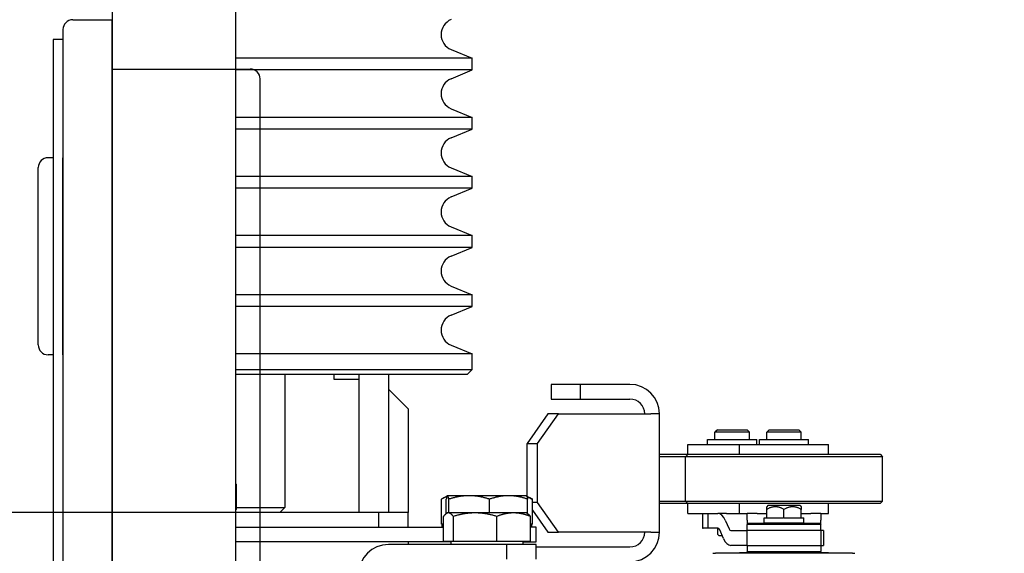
# Model space of a CAD drawing. Header units: millimetres. Extents: x 49320 to 60117, y -4209 to 20568.
# Tile 66 of 252: x 52396 to 52416, y -1927 to -1916. Entities that reach past the tile are written whole.
import ezdxf

# ---------------------------------------------------------------- set-up
doc = ezdxf.new("R2010")
doc.units = ezdxf.units.MM
doc.linetypes.add('ACAD_ISO10W100', pattern=[18.5, 12, -3, 0.5, -3])
doc.layers.add('_mt_hatch żelbet', color=8, linetype='Continuous', lineweight=9)
for name, color, linetype in [('_mt_widok', 253, 'Continuous'), ('ARCATA', 4, 'Continuous'), ('ASSI', 3, 'ACAD_ISO10W100'), ('CABINA', 7, 'Continuous'), ('Cabina-Bottoniera', 7, 'Continuous')]:
    doc.layers.add(name, color=color, linetype=linetype)

# ---------------------------------------------------------------- blocks, each defined once
blk = doc.blocks.new('WINDA 1 DZ')
at = {"layer": 'ARCATA', "color": 5, "true_color": 0x1414ff}
for p, q in [((168.374, 121.395), (168.8, 121.219)), ((168.8, 121.219), (164, 121.219)), ((168.8, 120.981), (168.8, 121.219)), ((168.8, 120.981), (164, 120.981)), ((168.374, 120.805), (168.8, 120.981)), ((168.374, 120.195), (168.8, 120.019)), ((168.8, 120.019), (164, 120.019)), ((168.8, 119.781), (168.8, 120.019)), ((168.8, 119.781), (164, 119.781)), ((168.374, 119.605), (168.8, 119.781)), ((168.374, 118.995), (168.8, 118.819)), ((168.8, 118.819), (164, 118.819)), ((168.8, 118.581), (168.8, 118.819)), ((168.8, 118.581), (164, 118.581)), ((168.374, 118.405), (168.8, 118.581)), ((168.374, 117.795), (168.8, 117.619)), ((168.8, 117.619), (164, 117.619)), ((168.8, 117.381), (168.8, 117.619)), ((168.8, 117.381), (164, 117.381)), ((168.374, 117.205), (168.8, 117.381)), ((168.374, 116.595), (168.8, 116.419)), ((168.8, 116.419), (164, 116.419)), ((168.8, 116.181), (168.8, 116.419)), ((168.8, 116.181), (164, 116.181)), ((168.374, 116.005), (168.8, 116.181)), ((168.374, 115.395), (168.8, 115.219)), ((168.8, 115.219), (164, 115.219)), ((168.8, 114.9), (168.8, 115.219)), ((164, 114.9), (168.8, 114.9)), ((168.7, 114.8), (168.8, 114.9)), ((168.7, 114.8), (164, 114.8)), ((165, 114.8), (165, 112.1)), ((166, 114.7), (166, 114.8)), ((166.5, 114.7), (166, 114.7)), ((166.5, 114.8), (166.5, 112)), ((167.1, 114.8), (167.1, 112)), ((167.1, 114.5), (167.5, 114.1)), ((170.4, 114.6), (170.4, 114.3)), ((171, 114.6), (170.4, 114.6)), ((171, 114.3), (171, 114.6)), ((172, 114.6), (171, 114.6)), ((170.4, 114.3), (171, 114.3)), ((171, 114.3), (172, 114.3)), ((167.5, 114.1), (167.5, 112)), ((170.337, 114), (169.913, 113.4)), ((170.125, 113.4), (170.549, 114)), ((170.549, 114), (170.337, 114)), ((170.549, 114), (172.424, 114)), ((172.6, 114), (172.424, 114)), ((172.6, 111.6), (172.6, 114)), ((173.775, 113.68), (173.725, 113.63)), ((173.775, 113.68), (174.375, 113.68)), ((174.375, 113.68), (174.425, 113.63)), ((174.825, 113.68), (174.775, 113.63)), ((174.825, 113.68), (175.425, 113.68)), ((175.425, 113.68), (175.475, 113.63)), ((173.575, 113.38), (173.575, 113.48)), ((173.575, 113.48), (174.575, 113.48)), ((174.425, 113.63), (173.725, 113.63)), ((173.725, 113.48), (173.725, 113.63)), ((174.425, 113.48), (174.425, 113.63)), ((174.575, 113.38), (174.575, 113.48)), ((174.625, 113.38), (174.625, 113.48)), ((174.625, 113.48), (175.625, 113.48)), ((175.475, 113.63), (174.775, 113.63)), ((174.775, 113.48), (174.775, 113.63)), ((175.475, 113.48), (175.475, 113.63)), ((175.625, 113.38), (175.625, 113.48)), ((169.913, 112.333), (169.913, 113.4)), ((169.913, 113.4), (170.125, 113.4)), ((170.125, 112.2), (170.125, 113.4)), ((173.175, 113.38), (174.225, 113.38)), ((173.175, 113.18), (173.175, 113.38)), ((174.225, 113.18), (174.225, 113.38)), ((174.225, 113.38), (176.025, 113.38)), ((176.025, 113.18), (176.025, 113.38)), ((172.6, 113.18), (173.175, 113.18)), ((173.125, 113.13), (172.6, 113.13)), ((173.175, 113.18), (173.125, 113.13)), ((177.125, 113.13), (173.125, 113.13)), ((173.125, 112.23), (173.125, 113.13)), ((173.175, 113.18), (177.075, 113.18)), ((177.075, 113.18), (177.125, 113.13)), ((177.125, 112.23), (177.125, 113.13)), ((164.017, 112.06), (164.017, 112.569)), ((168.177, 111.76), (168.177, 112.269)), ((168.299, 112.339), (168.195, 112.279)), ((168.275, 111.975), (168.275, 112.269)), ((168.3, 112.34), (168.299, 112.339)), ((168.301, 112.34), (168.3, 112.34)), ((168.74, 112.34), (168.301, 112.34)), ((168.327, 111.99), (168.327, 112.269)), ((169.539, 112.34), (168.74, 112.34)), ((169.152, 111.99), (169.152, 112.269)), ((169.9, 112.34), (169.539, 112.34)), ((169.9, 112.34), (169.901, 112.339)), ((169.901, 112.339), (170.005, 112.279)), ((169.925, 111.975), (169.925, 112.269)), ((170.023, 111.76), (170.023, 112.269)), ((164.017, 112.06), (164, 112.06)), ((164.017, 112.1), (165, 112.1)), ((164.9, 112), (165, 112.1)), ((170.125, 112.2), (170.023, 112.2)), ((170.023, 112.044), (170.337, 111.6)), ((170.549, 111.6), (170.125, 112.2)), ((172.6, 112.23), (173.125, 112.23)), ((173.175, 112.18), (172.6, 112.18)), ((173.125, 112.23), (177.125, 112.23)), ((173.175, 112.18), (173.125, 112.23)), ((177.075, 112.18), (173.175, 112.18)), ((173.175, 111.98), (173.175, 112.18)), ((174.225, 111.98), (174.225, 112.18)), ((174.8, 112.14), (174.775, 112.115)), ((174.775, 112.061), (174.775, 112.115)), ((174.775, 111.89), (174.775, 112.061)), ((175.45, 112.14), (174.8, 112.14)), ((175.125, 111.89), (175.125, 112.061)), ((175.45, 112.14), (175.475, 112.115)), ((175.475, 112.115), (175.475, 112.061)), ((175.475, 111.89), (175.475, 112.061)), ((176.025, 111.98), (176.025, 112.18)), ((177.075, 112.18), (177.125, 112.23)), ((166.9, 112), (164, 112)), ((167.5, 112), (166.9, 112)), ((166.9, 112), (166.9, 111.7)), ((167.5, 111.7), (167.5, 112)), ((168.219, 111.41), (168.219, 111.919)), ((168.3, 111.99), (168.281, 111.979)), ((168.319, 111.99), (168.3, 111.99)), ((168.859, 111.99), (168.319, 111.99)), ((168.419, 111.41), (168.419, 111.919)), ((169.64, 111.99), (168.859, 111.99)), ((169.3, 111.41), (169.3, 111.919)), ((169.9, 111.99), (169.64, 111.99)), ((169.9, 111.99), (169.919, 111.979)), ((169.981, 111.41), (169.981, 111.919)), ((173.175, 111.98), (173.674, 111.98)), ((173.475, 111.98), (173.475, 111.68)), ((173.579, 111.98), (173.579, 111.68)), ((173.674, 111.98), (173.783, 111.98)), ((173.961, 111.98), (173.783, 111.98)), ((173.935, 111.84), (174.011, 111.665)), ((173.961, 111.98), (174.225, 111.98)), ((174.225, 111.98), (174.375, 111.98)), ((174.375, 111.84), (174.375, 111.98)), ((174.58, 111.98), (174.375, 111.98)), ((174.375, 111.84), (174.375, 111.755)), ((174.58, 111.98), (174.775, 111.98)), ((174.725, 111.89), (174.775, 111.89)), ((174.725, 111.79), (174.725, 111.89)), ((174.782, 111.89), (174.775, 111.89)), ((174.782, 111.89), (175.118, 111.89)), ((175.125, 111.89), (175.118, 111.89)), ((175.132, 111.89), (175.125, 111.89)), ((175.132, 111.89), (175.468, 111.89)), ((175.475, 111.89), (175.468, 111.89)), ((175.475, 111.98), (175.67, 111.98)), ((175.475, 111.89), (175.525, 111.89)), ((175.525, 111.79), (175.525, 111.89)), ((175.875, 111.98), (175.67, 111.98)), ((175.875, 111.98), (175.875, 111.84)), ((175.875, 111.98), (176.025, 111.98)), ((175.875, 111.755), (175.875, 111.84)), ((164, 111.7), (168.219, 111.7)), ((168.219, 111.76), (168.177, 111.76)), ((168.189, 111.7), (168.189, 111.76)), ((170.023, 111.76), (169.981, 111.76)), ((170.1, 111.7), (169.981, 111.7)), ((170.011, 111.7), (170.011, 111.76)), ((170.1, 111.4), (170.1, 111.7)), ((173.475, 111.68), (173.484, 111.68)), ((173.579, 111.68), (173.484, 111.68)), ((173.783, 111.68), (173.579, 111.68)), ((173.775, 111.68), (173.775, 111.58)), ((173.897, 111.47), (173.821, 111.645)), ((174.4, 111.78), (174.375, 111.755)), ((175.875, 111.755), (174.375, 111.755)), ((174.375, 111.63), (174.375, 111.755)), ((174.4, 111.78), (175.85, 111.78)), ((174.725, 111.79), (175.525, 111.79)), ((174.9, 111.78), (174.9, 111.79)), ((175.35, 111.78), (175.35, 111.79)), ((175.85, 111.78), (175.875, 111.755)), ((175.875, 111.63), (175.875, 111.755)), ((170.337, 111.6), (170.549, 111.6)), ((172.424, 111.6), (170.549, 111.6)), ((172.424, 111.6), (172.6, 111.6)), ((173.825, 111.53), (173.871, 111.53)), ((174.048, 111.63), (174.375, 111.63)), ((175.875, 111.63), (174.375, 111.63)), ((174.375, 111.33), (174.375, 111.63)), ((175.875, 111.63), (175.875, 111.33)), ((175.925, 111.63), (175.875, 111.63)), ((175.925, 111.63), (175.925, 111.33)), ((168.368, 111.4), (164, 111.4)), ((169.5, 111.35), (167.1, 111.35)), ((167.5, 111.4), (167.5, 111.35)), ((168.419, 111.41), (168.219, 111.41)), ((168.368, 111.41), (168.368, 111.35)), ((169.3, 111.41), (168.419, 111.41)), ((169.981, 111.41), (169.3, 111.41)), ((170.1, 111.35), (169.5, 111.35)), ((169.5, 111.35), (169.5, 111.05)), ((169.831, 111.4), (170.1, 111.4)), ((169.831, 111.41), (169.831, 111.35)), ((170.1, 111.05), (170.1, 111.35)), ((170.1, 111.3), (172, 111.3)), ((174.375, 111.33), (174.048, 111.33)), ((174.375, 111.33), (175.875, 111.33)), ((174.375, 111.33), (174.375, 111.205)), ((175.875, 111.33), (175.925, 111.33)), ((175.875, 111.33), (175.875, 111.205)), ((173.685, 111.17), (173.735, 111.17)), ((176.515, 111.17), (173.735, 111.17)), ((173.925, 111.18), (174.225, 111.18)), ((173.925, 111.17), (173.925, 111.18)), ((176.025, 111.18), (174.225, 111.18)), ((174.375, 111.205), (175.875, 111.205)), ((174.4, 111.18), (174.375, 111.205)), ((175.85, 111.18), (175.875, 111.205)), ((176.025, 111.18), (176.325, 111.18)), ((176.325, 111.17), (176.325, 111.18)), ((176.515, 111.17), (176.565, 111.17))]:
    blk.add_line(p, q, dxfattribs=at)
for centre, radius, start, end in [((168.5, 121.7), 0.33, 112.5, 247.5), ((168.5, 120.5), 0.33, 112.5, 247.5), ((168.5, 119.3), 0.33, 112.5, 247.5), ((168.5, 118.1), 0.33, 112.5, 247.5), ((168.5, 116.9), 0.33, 112.5, 247.5), ((168.5, 115.7), 0.33, 112.5, 247.5), ((172, 114), 0.6, 0, 90), ((172, 114), 0.3, 0, 90), ((172, 111.6), 0.6, 270, 0), ((172, 111.6), 0.3, 270, 0), ((173.825, 111.58), 0.05, 180, 270), ((167.1, 110.75), 0.6, 90, 180)]:
    blk.add_arc(centre, radius, start, end, dxfattribs=at)
for centre, major_axis in [((173.783, 111.58), (0, 0.4)), ((173.783, 111.58), (0, 0.1)), ((174.048, 111.73), (0, -0.1)), ((174.048, 111.73), (0, -0.4))]:
    blk.add_ellipse(centre, major_axis=major_axis, ratio=0.5, start_param=5.421015, end_param=6.283185, dxfattribs=at)
for points, weights in [([(164, 112.581), (164.008, 112.575), (164.017, 112.569)], [1.00595577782, 1.00325745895, 1]), ([(164.017, 112.569), (164.008, 112.573), (164, 112.577)], [1, 1.00211573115, 1.00399558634]), ([(168.289, 112.322), (168.236, 112.305), (168.177, 112.269)], [1.01897732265, 1.01893342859, 1]), ([(168.301, 112.34), (168.289, 112.34), (168.275, 112.269)], [1, 1.0379548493, 1]), ([(168.327, 112.269), (168.313, 112.34), (168.301, 112.34)], [1, 1.0379548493, 1]), ([(168.74, 112.34), (168.548, 112.34), (168.327, 112.269)], [1, 1.0379548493, 1]), ([(169.152, 112.269), (168.931, 112.34), (168.74, 112.34)], [1, 1.0379548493, 1]), ([(169.539, 112.34), (169.359, 112.34), (169.152, 112.269)], [1, 1.0379548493, 1]), ([(169.925, 112.269), (169.718, 112.34), (169.539, 112.34)], [1, 1.0379548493, 1]), ([(169.901, 112.339), (169.912, 112.333), (169.925, 112.269)], [1.00695895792, 1.03407972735, 1]), ([(170.023, 112.269), (169.966, 112.3), (169.913, 112.317)], [1, 1.01629172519, 1.01859734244]), ([(170.005, 112.279), (170.014, 112.274), (170.023, 112.269)], [1.00526728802, 1.00284723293, 1]), ([(175.125, 112.061), (174.95, 112.162), (174.775, 112.061)], [1.07737874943, 1.244049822, 1.07737874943]), ([(175.475, 112.061), (175.3, 112.162), (175.125, 112.061)], [1.07737874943, 1.244049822, 1.07737874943]), ([(168.319, 111.99), (168.273, 111.99), (168.219, 111.919)], [1, 1.0379548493, 1]), ([(168.419, 111.919), (168.365, 111.99), (168.319, 111.99)], [1, 1.0379548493, 1]), ([(168.859, 111.99), (168.655, 111.99), (168.419, 111.919)], [1, 1.0379548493, 1]), ([(169.3, 111.919), (169.064, 111.99), (168.859, 111.99)], [1, 1.0379548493, 1]), ([(169.64, 111.99), (169.482, 111.99), (169.3, 111.919)], [1, 1.0379548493, 1]), ([(169.981, 111.919), (169.798, 111.99), (169.64, 111.99)], [1, 1.0379548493, 1]), ([(169.919, 111.979), (169.948, 111.962), (169.981, 111.919)], [1.01821148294, 1.022789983, 1])]:
    blk.add_rational_spline(points, weights, degree=2, dxfattribs=at)
at = {"layer": 'ASSI', "color": 5, "ltscale": 5, "true_color": 0x1414ff}
blk.add_line((164, 112), (49, 112), dxfattribs=at)
at = {"layer": 'CABINA', "color": 5, "true_color": 0x1414ff}
for p, q in [((164, 186), (164, 38)), ((161.5, 182), (161.5, 42))]:
    blk.add_line(p, q, dxfattribs=at)
at = {"layer": 'Cabina-Bottoniera', "color": 5, "true_color": 0x1414ff}
for p, q in [((160.7, 122), (161.5, 122)), ((161.5, 102), (161.5, 122)), ((160.5, 121.8), (160.5, 102.2)), ((160.3, 121.6), (160.3, 102.4)), ((161.5, 121), (164.3, 121)), ((164.5, 103.2), (164.5, 120.8)), ((160.5, 119.2), (160.5, 115.2)), ((160.5, 119.2), (160.5, 119.2)), ((160.5, 115.2), (160.5, 119.2)), ((160.5, 119.2), (160.5, 119.2)), ((160, 115.4), (160, 119)), ((160.5, 115.2), (160.5, 115.2)), ((160.5, 115.2), (160.5, 115.2))]:
    blk.add_line(p, q, dxfattribs=at)
at = {"layer": 'Cabina-Bottoniera', "color": 5, "ltscale": 4, "true_color": 0x1414ff}
for p, q in [((160.5, 121.6), (160.3, 121.6)), ((160.3, 119.2), (160.2, 119.2)), ((160.3, 115.2), (160.2, 115.2))]:
    blk.add_line(p, q, dxfattribs=at)
at = {"layer": 'Cabina-Bottoniera', "color": 5, "true_color": 0x1414ff}
for centre, start, end in [((160.7, 121.8), 90, 180), ((164.3, 120.8), 0, 90), ((160.2, 119), 90, 180), ((160.2, 115.4), 180, 270)]:
    blk.add_arc(centre, 0.2, start, end, dxfattribs=at)

msp = doc.modelspace()

# ---------------------------------------------------------------- hatches: boundary and pattern name
at = {"layer": '_mt_hatch żelbet', "ltscale": 2, "transparency": 33554687}
h = msp.add_hatch(dxfattribs=at)
h.set_pattern_fill('ANSI36', color=8)
h.set_pattern_definition([(45, (55916.9242, 1437.763), (1.683798, 6.173926), [7.9375, -1.5875, 0, -1.5875])])
edge = h.paths.add_edge_path()
edge.add_line((52283.322, -2023), (52251.576, -2023))
edge.add_line((52251.576, -2023), (52251.576, -1940.6))
edge.add_line((52251.576, -1940.6), (52249.726, -1940.6))
edge.add_line((52249.726, -1940.6), (52249.676, -1940.55))
edge.add_arc((52249.626, -1940.55), 0.05, 0, 90)
edge.add_line((52249.626, -1940.5), (52247.126, -1940.5))
edge.add_line((52247.126, -1940.5), (52247.126, -1940.575))
edge.add_line((52247.126, -1940.575), (52247.101, -1940.6))
edge.add_line((52247.101, -1940.6), (52246.901, -1940.6))
edge.add_line((52246.901, -1940.6), (52246.876, -1940.575))
edge.add_line((52246.876, -1940.575), (52246.876, -1940.5))
edge.add_line((52246.876, -1940.5), (52246.826, -1940.5))
edge.add_line((52246.826, -1940.5), (52246.826, -1939.5))
edge.add_line((52246.826, -1939.5), (52246.876, -1939.5))
edge.add_line((52246.876, -1939.5), (52246.876, -1939.425))
edge.add_line((52246.876, -1939.425), (52246.901, -1939.4))
edge.add_line((52246.901, -1939.4), (52247.101, -1939.4))
edge.add_line((52247.101, -1939.4), (52247.126, -1939.425))
edge.add_line((52247.126, -1939.425), (52247.126, -1939.5))
edge.add_line((52247.126, -1939.5), (52249.626, -1939.5))
edge.add_arc((52249.626, -1939.45), 0.05, 270, 360)
edge.add_line((52249.676, -1939.45), (52249.726, -1939.4))
edge.add_line((52249.726, -1939.4), (52251.576, -1939.4))
edge.add_line((52251.576, -1939.4), (52251.576, -1932.6))
edge.add_line((52251.576, -1932.6), (52249.726, -1932.6))
edge.add_line((52249.726, -1932.6), (52249.676, -1932.55))
edge.add_arc((52249.626, -1932.55), 0.05, 0, 90)
edge.add_line((52249.626, -1932.5), (52247.126, -1932.5))
edge.add_line((52247.126, -1932.5), (52247.126, -1932.575))
edge.add_line((52247.126, -1932.575), (52247.101, -1932.6))
edge.add_line((52247.101, -1932.6), (52246.901, -1932.6))
edge.add_line((52246.901, -1932.6), (52246.876, -1932.575))
edge.add_line((52246.876, -1932.575), (52246.876, -1932.5))
edge.add_line((52246.876, -1932.5), (52246.826, -1932.5))
edge.add_line((52246.826, -1932.5), (52246.826, -1932.625))
edge.add_arc((52246.801, -1932.625), 0.025, 270, 360, ccw=False)
edge.add_line((52246.801, -1932.65), (52245.451, -1932.65))
edge.add_arc((52245.451, -1932.625), 0.025, 180, 270, ccw=False)
edge.add_line((52245.426, -1932.603), (52245.426, -1932.504))
edge.add_line((52245.426, -1932.504), (52244.192, -1932.6))
edge.add_arc((52244.176, -1932.401), 0.2, 180, 274.4517, ccw=False)
edge.add_line((52243.976, -1932.401), (52243.976, -1931.599))
edge.add_arc((52244.176, -1931.599), 0.2, 85.5483, 180, ccw=False)
edge.add_line((52244.192, -1931.4), (52245.426, -1931.496))
edge.add_line((52245.426, -1931.496), (52245.426, -1931.376))
edge.add_arc((52245.451, -1931.375), 0.025, 90, 180, ccw=False)
edge.add_line((52245.451, -1931.35), (52246.801, -1931.35))
edge.add_arc((52246.801, -1931.375), 0.025, 0, 90, ccw=False)
edge.add_line((52246.826, -1931.375), (52246.826, -1931.5))
edge.add_line((52246.826, -1931.5), (52246.876, -1931.5))
edge.add_line((52246.876, -1931.5), (52246.876, -1931.425))
edge.add_line((52246.876, -1931.425), (52246.901, -1931.4))
edge.add_line((52246.901, -1931.4), (52247.101, -1931.4))
edge.add_line((52247.101, -1931.4), (52247.126, -1931.425))
edge.add_line((52247.126, -1931.425), (52247.126, -1931.5))
edge.add_line((52247.126, -1931.5), (52249.626, -1931.5))
edge.add_arc((52249.626, -1931.45), 0.05, 270, 360)
edge.add_line((52249.676, -1931.45), (52249.726, -1931.4))
edge.add_line((52249.726, -1931.4), (52251.576, -1931.4))
edge.add_line((52251.576, -1931.4), (52251.576, -1866.25))
edge.add_line((52251.576, -1866.25), (52249.726, -1866.25))
edge.add_line((52249.726, -1866.25), (52249.676, -1866.2))
edge.add_arc((52249.626, -1866.2), 0.05, 0, 90)
edge.add_line((52249.626, -1866.15), (52247.126, -1866.15))
edge.add_line((52247.126, -1866.15), (52247.126, -1866.225))
edge.add_line((52247.126, -1866.225), (52247.101, -1866.25))
edge.add_line((52247.101, -1866.25), (52246.901, -1866.25))
edge.add_line((52246.901, -1866.25), (52246.876, -1866.225))
edge.add_line((52246.876, -1866.225), (52246.876, -1866.15))
edge.add_line((52246.876, -1866.15), (52246.826, -1866.15))
edge.add_line((52246.826, -1866.15), (52246.826, -1866.275))
edge.add_arc((52246.801, -1866.275), 0.025, 270, 360, ccw=False)
edge.add_line((52246.801, -1866.3), (52245.451, -1866.3))
edge.add_arc((52245.451, -1866.275), 0.025, 180, 270, ccw=False)
edge.add_line((52245.426, -1866.275), (52245.426, -1866.154))
edge.add_line((52245.426, -1866.154), (52244.692, -1866.25))
edge.add_arc((52244.676, -1866.051), 0.2, 180, 274.4517, ccw=False)
edge.add_line((52244.476, -1866.051), (52244.476, -1865.249))
edge.add_arc((52244.676, -1865.249), 0.2, 85.5483, 180, ccw=False)
edge.add_line((52244.692, -1865.05), (52245.426, -1865.146))
edge.add_line((52245.426, -1865.146), (52245.426, -1865.025))
edge.add_arc((52245.451, -1865.025), 0.025, 90, 180, ccw=False)
edge.add_line((52245.451, -1865), (52246.801, -1865))
edge.add_arc((52246.801, -1865.025), 0.025, 0, 90, ccw=False)
edge.add_line((52246.826, -1865.025), (52246.826, -1865.15))
edge.add_line((52246.826, -1865.15), (52246.876, -1865.15))
edge.add_line((52246.876, -1865.15), (52246.876, -1865.075))
edge.add_line((52246.876, -1865.075), (52246.901, -1865.05))
edge.add_line((52246.901, -1865.05), (52247.101, -1865.05))
edge.add_line((52247.101, -1865.05), (52247.126, -1865.075))
edge.add_line((52247.126, -1865.075), (52247.126, -1865.15))
edge.add_line((52247.126, -1865.15), (52249.626, -1865.15))
edge.add_arc((52249.626, -1865.1), 0.05, 270, 360)
edge.add_line((52249.676, -1865.1), (52249.726, -1865.05))
edge.add_line((52249.726, -1865.05), (52251.576, -1865.05))
edge.add_line((52251.576, -1865.05), (52251.576, -1856.15))
edge.add_line((52251.576, -1856.15), (52249.726, -1856.15))
edge.add_line((52249.726, -1856.15), (52249.676, -1856.1))
edge.add_arc((52249.626, -1856.1), 0.05, 0, 90)
edge.add_line((52249.626, -1856.05), (52247.126, -1856.05))
edge.add_line((52247.126, -1856.05), (52247.126, -1856.125))
edge.add_line((52247.126, -1856.125), (52247.101, -1856.15))
edge.add_line((52247.101, -1856.15), (52246.901, -1856.15))
edge.add_line((52246.901, -1856.15), (52246.876, -1856.125))
edge.add_line((52246.876, -1856.125), (52246.876, -1856.05))
edge.add_line((52246.876, -1856.05), (52246.826, -1856.05))
edge.add_line((52246.826, -1856.05), (52246.826, -1856.175))
edge.add_arc((52246.801, -1856.175), 0.025, 270, 360, ccw=False)
edge.add_line((52246.801, -1856.2), (52246.446, -1856.2))
edge.add_spline(control_points=[(52246.436, -1856.189), (52246.436, -1856.189), (52246.436, -1856.189), (52246.436, -1856.189), (52246.435, -1856.188), (52246.432, -1856.187), (52246.429, -1856.187), (52246.422, -1856.185), (52246.418, -1856.184), (52246.407, -1856.183), (52246.401, -1856.182), (52246.389, -1856.181), (52246.382, -1856.181), (52246.376, -1856.181)], knot_values=[0.024008, 0.024008, 0.024008, 0.024008, 0.028269, 0.028269, 0.039404, 0.039404, 0.055597, 0.055597, 0.075883, 0.075883, 0.097542, 0.097542, 0.117485, 0.117485, 0.117485, 0.117485], degree=3, periodic=0)
edge.add_line((52246.376, -1856.181), (52245.576, -1856.181))
edge.add_spline(control_points=[(52245.576, -1856.198), (52245.57, -1856.198), (52245.565, -1856.198), (52245.545, -1856.198), (52245.532, -1856.198), (52245.507, -1856.197), (52245.496, -1856.196), (52245.475, -1856.193), (52245.465, -1856.191), (52245.451, -1856.186), (52245.445, -1856.183), (52245.436, -1856.176), (52245.433, -1856.172), (52245.428, -1856.162), (52245.426, -1856.156), (52245.426, -1856.15)], knot_values=[0, 0, 0, 0, 0.0173, 0.0173, 0.057137, 0.057137, 0.096974, 0.096974, 0.13681, 0.13681, 0.163111, 0.163111, 0.180869, 0.180869, 0.199184, 0.199184, 0.199184, 0.199184], degree=3, periodic=0)
edge.add_line((52245.426, -1856.15), (52245.426, -1856.054))
edge.add_line((52245.426, -1856.054), (52244.692, -1856.15))
edge.add_arc((52244.676, -1855.951), 0.2, 180, 274.4517, ccw=False)
edge.add_line((52244.476, -1855.951), (52244.476, -1855.149))
edge.add_arc((52244.676, -1855.149), 0.2, 85.5483, 180, ccw=False)
edge.add_line((52244.692, -1854.95), (52245.426, -1855.046))
edge.add_line((52245.426, -1855.046), (52245.426, -1854.925))
edge.add_arc((52245.451, -1854.925), 0.025, 90, 180, ccw=False)
edge.add_line((52245.451, -1854.9), (52246.801, -1854.9))
edge.add_arc((52246.801, -1854.925), 0.025, 0, 90, ccw=False)
edge.add_line((52246.826, -1854.925), (52246.826, -1855.05))
edge.add_line((52246.826, -1855.05), (52246.876, -1855.05))
edge.add_line((52246.876, -1855.05), (52246.876, -1854.975))
edge.add_line((52246.876, -1854.975), (52246.901, -1854.95))
edge.add_line((52246.901, -1854.95), (52247.101, -1854.95))
edge.add_line((52247.101, -1854.95), (52247.126, -1854.975))
edge.add_line((52247.126, -1854.975), (52247.126, -1855.05))
edge.add_line((52247.126, -1855.05), (52249.626, -1855.05))
edge.add_arc((52249.626, -1855), 0.05, 270, 360)
edge.add_line((52249.676, -1855), (52249.726, -1854.95))
edge.add_line((52249.726, -1854.95), (52251.576, -1854.95))
edge.add_line((52251.576, -1854.95), (52251.576, -1829))
edge.add_line((52251.576, -1829), (52283.322, -1829))
edge.add_line((52283.322, -1829), (52283.322, -1814.101))
edge.add_line((52283.322, -1814.101), (52236.576, -1814.101))
edge.add_line((52236.576, -1814.101), (52236.576, -2038))
edge.add_line((52236.576, -2038), (52283.322, -2038))
edge.add_line((52283.322, -2038), (52283.322, -2023))
h.paths.add_polyline_path([(52431.576, -1814.101), (52283.322, -1814.101), (52283.322, -1829), (52416.576, -1829), (52416.571, -1929.1), (52416.571, -1928.2), (52415.301, -1928.2), (52414.901, -1928.2), (52415.901, -1929.2), (52415.901, -1942.8), (52414.901, -1943.8), (52415.301, -1943.8), (52416.571, -1943.8), (52416.576, -1942.9), (52416.576, -2012), (52431.576, -2027)])
h.paths.add_polyline_path([(52394.776, -2014.646), (52434.376, -2014.646)])
h.paths.add_polyline_path([(52431.576, -2038), (52431.576, -2027), (52416.576, -2012), (52416.576, -2023), (52409.576, -2023), (52409.576, -2038)])
edge = h.paths.add_edge_path(flags=16)
edge.add_spline(control_points=[(52245.438, -1939.388), (52245.438, -1939.387), (52245.439, -1939.387), (52245.445, -1939.38), (52245.453, -1939.376), (52245.46, -1939.373)], knot_values=[0.127222, 0.127222, 0.127222, 0.127222, 0.129604, 0.129604, 0.161729, 0.161729, 0.161729, 0.161729], degree=3, periodic=0)
edge = h.paths.add_edge_path(flags=16)
edge.add_arc((52244.176, -1940.401), 0.2, 180, 274.4517, ccw=False)
edge.add_line((52243.976, -1940.401), (52243.976, -1939.599))
edge.add_arc((52244.176, -1939.599), 0.2, 85.5483, 180, ccw=False)
edge.add_line((52244.192, -1939.4), (52245.426, -1939.496))
edge.add_line((52245.426, -1939.496), (52245.426, -1940.097))
edge.add_spline(control_points=[(52245.426, -1940.097), (52245.426, -1940.097), (52245.426, -1940.098), (52245.426, -1940.114), (52245.429, -1940.129), (52245.438, -1940.159), (52245.445, -1940.173), (52245.461, -1940.195), (52245.468, -1940.203), (52245.476, -1940.21)], knot_values=[0.091168, 0.091168, 0.091168, 0.091168, 0.092523, 0.092523, 0.132421, 0.132421, 0.171812, 0.171812, 0.199493, 0.199493, 0.199493, 0.199493], degree=3, periodic=0)
edge.add_spline(control_points=[(52245.476, -1940.21), (52245.48, -1940.213), (52245.483, -1940.216), (52245.5, -1940.228), (52245.514, -1940.235), (52245.544, -1940.244), (52245.561, -1940.247), (52245.576, -1940.247)], knot_values=[0, 0, 0, 0, 0.011492, 0.011492, 0.051269, 0.051269, 0.091168, 0.091168, 0.091168, 0.091168], degree=3, periodic=0)
edge.add_line((52245.576, -1940.247), (52246.376, -1940.247))
edge.add_spline(control_points=[(52246.376, -1940.247), (52246.377, -1940.247), (52246.377, -1940.247), (52246.383, -1940.247), (52246.388, -1940.248), (52246.398, -1940.251), (52246.402, -1940.253), (52246.411, -1940.259), (52246.414, -1940.262), (52246.42, -1940.27), (52246.423, -1940.274), (52246.426, -1940.282), (52246.426, -1940.287), (52246.426, -1940.291)], knot_values=[0, 0, 0, 0, 0.001746, 0.001746, 0.02414, 0.02414, 0.046992, 0.046992, 0.070489, 0.070489, 0.093985, 0.093985, 0.117481, 0.117481, 0.117481, 0.117481], degree=3, periodic=0)
edge.add_spline(control_points=[(52246.426, -1940.296), (52246.426, -1940.302), (52246.425, -1940.307), (52246.42, -1940.317), (52246.416, -1940.322), (52246.407, -1940.329), (52246.402, -1940.332), (52246.389, -1940.336), (52246.383, -1940.337), (52246.376, -1940.337)], knot_values=[-0.075489, -0.075489, -0.075489, -0.075489, -0.056592, -0.056592, -0.037695, -0.037695, -0.018848, -0.018848, 0, 0, 0, 0], degree=3, periodic=0)
edge.add_line((52246.376, -1940.337), (52245.576, -1940.337))
edge.add_spline(control_points=[(52245.576, -1940.337), (52245.558, -1940.337), (52245.538, -1940.34), (52245.501, -1940.352), (52245.484, -1940.361), (52245.457, -1940.381), (52245.445, -1940.394), (52245.43, -1940.421), (52245.426, -1940.434), (52245.426, -1940.446)], knot_values=[0.959969, 0.959969, 0.959969, 0.959969, 1.016264, 1.016264, 1.07256, 1.07256, 1.132171, 1.132171, 1.191783, 1.191783, 1.191783, 1.191783], degree=3, periodic=0)
edge.add_line((52245.426, -1940.446), (52245.426, -1940.486))
edge.add_line((52245.426, -1940.504), (52244.192, -1940.6))
h.paths.add_polyline_path([(52424.056, -1941.7, -0.437158), (52424.271, -1941.899), (52424.271, -1942.701, -0.437158), (52424.056, -1942.9), (52422.821, -1942.804), (52422.821, -1942.925, -0.414214), (52422.796, -1942.95), (52421.446, -1942.95, -0.414214), (52421.421, -1942.925), (52421.421, -1942.8), (52421.371, -1942.8), (52421.371, -1942.875), (52421.346, -1942.9), (52421.146, -1942.9), (52421.121, -1942.875), (52421.121, -1942.8), (52418.621, -1942.8, 0.414214), (52418.571, -1942.85), (52418.521, -1942.9), (52418.521, -1941.7), (52418.571, -1941.75, 0.414214), (52418.621, -1941.8), (52421.121, -1941.8), (52421.121, -1941.725), (52421.146, -1941.7), (52421.346, -1941.7), (52421.371, -1941.725), (52421.371, -1941.8), (52421.421, -1941.8), (52421.421, -1941.675, -0.414214), (52421.446, -1941.65), (52422.796, -1941.65, -0.414214), (52422.821, -1941.675), (52422.821, -1941.796)], flags=16)
edge = h.paths.add_edge_path(flags=16)
edge.add_line((52421.571, -1929.054), (52422.671, -1929.054))
edge.add_spline(control_points=[(52422.671, -1929.057), (52422.685, -1929.057), (52422.698, -1929.057), (52422.724, -1929.058), (52422.737, -1929.059), (52422.76, -1929.062), (52422.771, -1929.064), (52422.79, -1929.07), (52422.799, -1929.074), (52422.81, -1929.084), (52422.813, -1929.087), (52422.819, -1929.096), (52422.821, -1929.103), (52422.821, -1929.11), (52422.821, -1929.111), (52422.821, -1929.112)], knot_values=[0, 0, 0, 0, 0.039334, 0.039334, 0.078667, 0.078667, 0.118001, 0.118001, 0.157334, 0.157334, 0.171979, 0.171979, 0.193578, 0.193578, 0.196668, 0.196668, 0.196668, 0.196668], degree=3, periodic=0)
edge.add_line((52422.821, -1929.112), (52422.821, -1929.196))
edge.add_line((52422.821, -1929.196), (52424.056, -1929.1))
edge.add_arc((52424.071, -1929.299), 0.2, 360, 94.4517, ccw=False)
edge.add_line((52424.271, -1929.299), (52424.271, -1930.101))
edge.add_arc((52424.071, -1930.101), 0.2, 265.5483, 360, ccw=False)
edge.add_line((52424.056, -1930.3), (52422.821, -1930.204))
edge.add_line((52422.821, -1930.204), (52422.821, -1930.319))
edge.add_arc((52422.796, -1930.325), 0.025, 270, 360, ccw=False)
edge.add_line((52422.796, -1930.35), (52421.446, -1930.35))
edge.add_arc((52421.446, -1930.325), 0.025, 180, 270, ccw=False)
edge.add_line((52421.421, -1930.325), (52421.421, -1930.2))
edge.add_line((52421.421, -1930.2), (52421.371, -1930.2))
edge.add_line((52421.371, -1930.2), (52421.371, -1930.275))
edge.add_line((52421.371, -1930.275), (52421.346, -1930.3))
edge.add_line((52421.346, -1930.3), (52421.146, -1930.3))
edge.add_line((52421.146, -1930.3), (52421.121, -1930.275))
edge.add_line((52421.121, -1930.275), (52421.121, -1930.2))
edge.add_line((52421.121, -1930.2), (52418.621, -1930.2))
edge.add_arc((52418.621, -1930.25), 0.05, 90, 180)
edge.add_line((52418.571, -1930.25), (52418.521, -1930.3))
edge.add_line((52418.521, -1930.3), (52416.576, -1930.3))
edge.add_line((52416.571, -1930.3), (52416.571, -1929.1))
edge.add_line((52416.576, -1929.1), (52418.521, -1929.1))
edge.add_line((52418.521, -1929.1), (52418.571, -1929.15))
edge.add_arc((52418.621, -1929.15), 0.05, 180, 270)
edge.add_line((52418.621, -1929.2), (52421.121, -1929.2))
edge.add_line((52421.121, -1929.2), (52421.121, -1929.125))
edge.add_line((52421.121, -1929.125), (52421.146, -1929.1))
edge.add_line((52421.146, -1929.1), (52421.346, -1929.1))
edge.add_line((52421.346, -1929.1), (52421.371, -1929.125))
edge.add_line((52421.371, -1929.125), (52421.371, -1929.2))
edge.add_line((52421.371, -1929.2), (52421.421, -1929.2))
edge.add_line((52421.421, -1929.2), (52421.421, -1929.112))
edge.add_spline(control_points=[(52421.421, -1929.105), (52421.421, -1929.104), (52421.421, -1929.103), (52421.422, -1929.095), (52421.425, -1929.089), (52421.431, -1929.08), (52421.434, -1929.077), (52421.445, -1929.068), (52421.454, -1929.065), (52421.473, -1929.06), (52421.483, -1929.058), (52421.506, -1929.056), (52421.519, -1929.055), (52421.544, -1929.054), (52421.558, -1929.054), (52421.571, -1929.054)], knot_values=[0, 0, 0, 0, 0.004418, 0.004418, 0.024591, 0.024591, 0.039334, 0.039334, 0.078667, 0.078667, 0.118001, 0.118001, 0.157334, 0.157334, 0.196668, 0.196668, 0.196668, 0.196668], degree=3, periodic=0)
edge = h.paths.add_edge_path(flags=16)
edge.add_spline(control_points=[(52422.821, -1929.112), (52422.821, -1929.111), (52422.821, -1929.11), (52422.821, -1929.103), (52422.819, -1929.096), (52422.813, -1929.087), (52422.81, -1929.084), (52422.799, -1929.074), (52422.79, -1929.07), (52422.771, -1929.064), (52422.76, -1929.062), (52422.737, -1929.059), (52422.724, -1929.058), (52422.698, -1929.057), (52422.685, -1929.057), (52422.671, -1929.057)], knot_values=[0, 0, 0, 0, 0.00309, 0.00309, 0.024689, 0.024689, 0.039334, 0.039334, 0.078667, 0.078667, 0.118001, 0.118001, 0.157334, 0.157334, 0.196668, 0.196668, 0.196668, 0.196668], degree=3, periodic=0)
edge.add_spline(control_points=[(52422.671, -1929.054), (52422.676, -1929.054), (52422.681, -1929.054), (52422.699, -1929.054), (52422.712, -1929.054), (52422.737, -1929.056), (52422.749, -1929.057), (52422.771, -1929.06), (52422.78, -1929.062), (52422.796, -1929.068), (52422.802, -1929.071), (52422.811, -1929.079), (52422.815, -1929.083), (52422.82, -1929.094), (52422.821, -1929.1), (52422.821, -1929.105)], knot_values=[0, 0, 0, 0, 0.014118, 0.014118, 0.053458, 0.053458, 0.092798, 0.092798, 0.132138, 0.132138, 0.159634, 0.159634, 0.178131, 0.178131, 0.1967, 0.1967, 0.1967, 0.1967], degree=3, periodic=0)
h.paths.add_polyline_path([(52416.576, -1941.7), (52416.571, -1942.9), (52416.571, -1941.7)], is_closed=False, flags=16)
h.paths.add_polyline_path([(52416.576, -1930.3), (52416.571, -1941.7), (52416.571, -1930.3)], is_closed=False, flags=16)
edge = h.paths.add_edge_path(flags=0)
edge.add_spline(control_points=[(52422.671, -1942.415), (52422.69, -1942.415), (52422.71, -1942.418), (52422.747, -1942.433), (52422.764, -1942.445), (52422.791, -1942.471), (52422.803, -1942.488), (52422.818, -1942.524), (52422.821, -1942.544), (52422.821, -1942.561)], knot_values=[0.728155, 0.728155, 0.728155, 0.728155, 0.78445, 0.78445, 0.840746, 0.840746, 0.900357, 0.900357, 0.959969, 0.959969, 0.959969, 0.959969], degree=3, periodic=0)
edge.add_spline(control_points=[(52422.821, -1942.561), (52422.821, -1942.544), (52422.818, -1942.524), (52422.803, -1942.488), (52422.791, -1942.471), (52422.764, -1942.445), (52422.747, -1942.433), (52422.71, -1942.418), (52422.69, -1942.415), (52422.671, -1942.415)], knot_values=[0.728155, 0.728155, 0.728155, 0.728155, 0.787767, 0.787767, 0.847378, 0.847378, 0.903674, 0.903674, 0.959969, 0.959969, 0.959969, 0.959969], degree=3, periodic=0)

# ---------------------------------------------------------------- block references
at = {"layer": '_mt_widok', "ltscale": 3}
msp.add_blockref('WINDA 1 DZ', (52236.576, -2038), dxfattribs=at)

doc.saveas('drawing.dxf')
